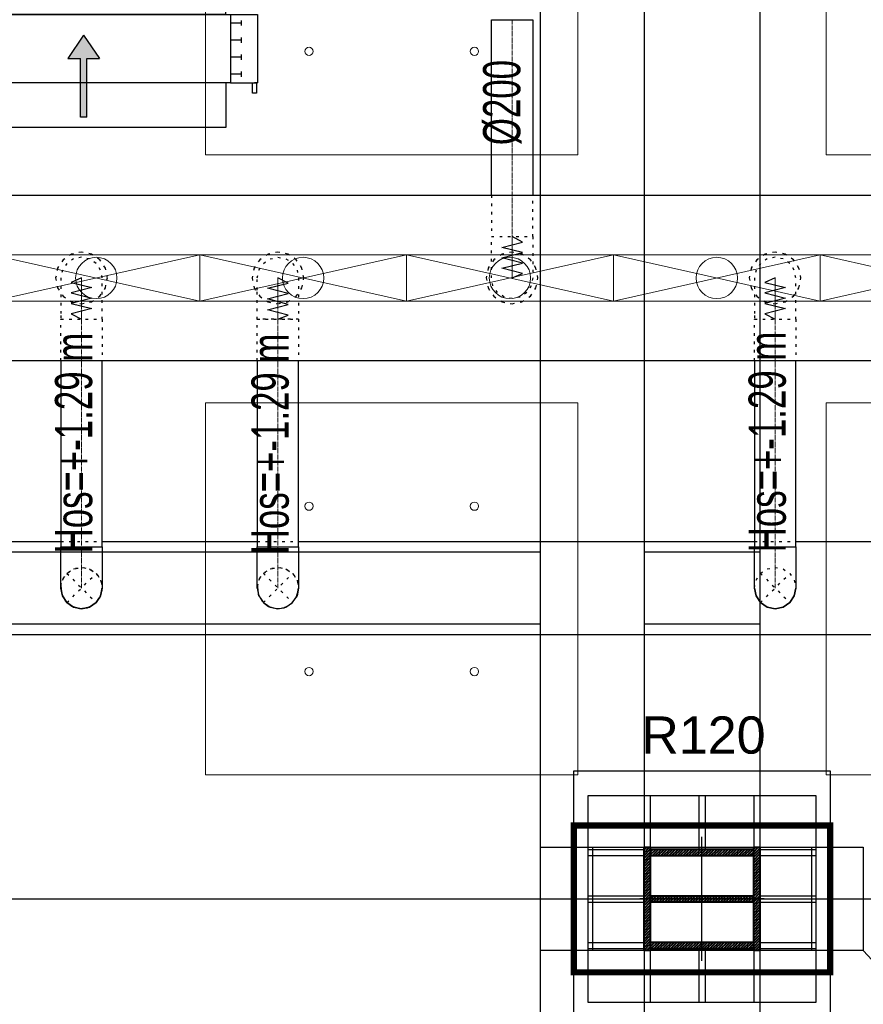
# Model space of a CAD drawing. Header units: centimetres. Extents: x -228435 to 46820, y -89367 to 152985.
# Tile 51 of 252: x -49839 to -45760, y 40490 to 45253. Entities that reach past the tile are written whole.
import ezdxf

# ---------------------------------------------------------------- set-up
doc = ezdxf.new("R2010")
doc.units = ezdxf.units.CM
doc.header["$LTSCALE"] = 50
doc.header["$PDMODE"] = 35
doc.header["$PDSIZE"] = 0.1
for name, pattern in [('CADVENT_CENTERLINE', [9.9, 7.4, -1, 0.5, -1]), ('CADVENT_HIDDEN', [0.8, 0.25, -0.55]), ('Kondygnacja  -0_5$0$HIDDEN', [9.525, 6.35, -3.175]), ('Kondygnacja  -0_5$0$HIDDEN2', [4.7625, 3.175, -1.5875]), ('Osie rzutów$0$DASHDOT2', [12.7, 6.35, -3.175, 0, -3.175])]:
    doc.linetypes.add(name, pattern=pattern)
doc.layers.get('0').update_dxf_attribs({"color": 8})
doc.layers.get('DEFPOINTS').update_dxf_attribs({"color": 8})
for name, color, linetype in [('01-103-Went PP_poziom-0_5$0$L_Nawiew', 3, 'Continuous'), ('bgde-nawiewDETAILS', 1, 'Continuous'), ('bgde-nawiewEXP', 1, 'Continuous'), ('bgde-nawiewHIDDEN', 1, 'Continuous'), ('bgde-tekst', 7, 'Continuous'), ('bgde-wywiewSOL', 5, 'Continuous'), ('Kondygnacja  -0_5$0$ARCH_GK', 8, 'Continuous'), ('Kondygnacja  -0_5$0$ARCH_INFO_ODPORNOŚĆ OGNIOWA', 8, 'Continuous'), ('Kondygnacja  -0_5$0$ARCH_KONSTR_POWYŻEJ RZUTU', 8, 'Kondygnacja  -0_5$0$HIDDEN'), ('Kondygnacja  -0_5$0$ARCH_KONSTR_POWYŻEJ RZUTU_IST', 8, 'Kondygnacja  -0_5$0$HIDDEN2'), ('Kondygnacja  -0_5$0$ARCH_KONSTRUKCJA_NIEWIDOCZNA', 8, 'Continuous'), ('Kondygnacja  -0_5$0$ARCH_OKŁADZINA', 8, 'Continuous'), ('Kondygnacja  -0_5$0$ARCH_SŁUPY', 8, 'Continuous'), ('Osie rzutów$0$ARCH_INFO_OSIE_IST', 8, 'Osie rzutów$0$DASHDOT2'), ('Osie rzutów$0$ARCH_INFO_OSIE_OPISY_IST', 8, 'Continuous')]:
    doc.layers.add(name, color=color, linetype=linetype)
for name, color, linetype, lineweight in [('bgde-nawiewCEN', 7, 'Continuous', 13), ('bgde_nawiewnik', 11, 'Continuous', 5), ('Kondygnacja  -0_5$0$ARCH_INFO_WYMIARY', 8, 'Continuous', 9), ('SU Lampy kwadratowe  -05$0$ARCH_SUFITY_PODWIESZANE', 8, 'Continuous', 9)]:
    doc.layers.add(name, color=color, linetype=linetype, lineweight=lineweight)
doc.styles.add('Kondygnacja  -0_5$0$Arial', font='ARIAL.TTF')
doc.styles.add('Kondygnacja  -0_5$0$Romans', font='Romans.shx', dxfattribs={"width": 0.7})
doc.dimstyles.new('Kondygnacja  -0_5$0$Wymiary 1-100', dxfattribs={"dimtxt": 12, "dimasz": 10, "dimexe": 5, "dimexo": 0, "dimgap": 4, "dimtad": 1, "dimrnd": 0.5, "dimzin": 12, "dimdsep": 46, "dimtxsty": 'Kondygnacja  -0_5$0$Romans', "dimblk": 'Kondygnacja  -0_5$0$_Oblique', "dimcen": 10, "dimdle": 10, "dimclrt": 55, "dimazin": 0, "dimtfac": 1, "dimtmove": 1, "dimatfit": 3, "dimfxl": 0, "dimtolj": 1, "dimtzin": 0, "dimarcsym": 0})
pattern_1 = [(45, (-1133.3117, -3177.9858), (-0.6735192, 0.6735192), [])]

# ---------------------------------------------------------------- blocks, each defined once
blk = doc.blocks.new('Osie rzutów')
at = {"layer": 'Osie rzutów$0$ARCH_INFO_OSIE_IST', "ltscale": 10}
for p, q in [((7460, 12510), (7460, 4623.26)), ((7460, 8570), (7460, 8630)), ((4436.04, 8600), (15156.54, 8600)), ((7490, 8600), (7430, 8600))]:
    blk.add_line(p, q, dxfattribs=at)
blk = doc.blocks.new('SU Lampy kwadratowe  -05$0$moduł sufitu')
at = {"layer": 'SU Lampy kwadratowe  -05$0$ARCH_SUFITY_PODWIESZANE'}
for points in [[(60, -60), (240, -60), (240, -240), (60, -240)], [(360, -60), (540, -60), (540, -240), (360, -240)], [(60, -360), (240, -360), (240, -540), (60, -540)], [(360, -360), (540, -360), (540, -540), (360, -540)]]:
    blk.add_lwpolyline(points, close=True, dxfattribs=at)
for centre in [(410, -190), (490, -190), (410, -410), (490, -410), (410, -490), (490, -490)]:
    blk.add_circle(centre, 2, dxfattribs=at)
blk = doc.blocks.new('SU Lampy kwadratowe  -05')
at = {"layer": 'SU Lampy kwadratowe  -05$0$ARCH_SUFITY_PODWIESZANE'}
for p in [(6860, 9200), (7460, 9200)]:
    blk.add_blockref('SU Lampy kwadratowe  -05$0$moduł sufitu', p, dxfattribs=at)
blk = doc.blocks.new('Kondygnacja  -0_5$0$_Oblique')
at = {"color": 0, "linetype": 'ByBlock', "lineweight": -2}
blk.add_line((-0.5, -0.5), (0.5, 0.5), dxfattribs=at)
blk = doc.blocks.new('*D148')
at = {"layer": 'DEFPOINTS', "color": 0}
for p in [(-59190, 47690), (5862.4, 47690), (6190, 43700)]:
    blk.add_point(p, dxfattribs=at)
at = {"layer": 'Kondygnacja  -0_5$0$ARCH_INFO_WYMIARY', "color": 0, "lineweight": -2}
for p, q in [((5854.4, 47690), (5867.4, 47690)), ((5862.4, 43690), (5862.4, 47700)), ((5870.4, 43700), (5857.4, 43700))]:
    blk.add_line(p, q, dxfattribs=at)
at = {"layer": 'Kondygnacja  -0_5$0$ARCH_INFO_WYMIARY', "color": 0, "lineweight": -2, "xscale": 10, "yscale": 10, "zscale": 10}
for p, rotation in [((5862.4, 47690), 90), ((5862.4, 43700), 270)]:
    blk.add_blockref('Kondygnacja  -0_5$0$_Oblique', p, dxfattribs=dict(at, rotation=rotation))
at = {"layer": 'Kondygnacja  -0_5$0$ARCH_INFO_WYMIARY', "color": 55, "insert": (5852.4, 45695), "char_height": 12, "attachment_point": 5, "rotation": 90, "style": 'Kondygnacja  -0_5$0$Romans'}
blk.add_mtext('\\A1;3990', dxfattribs=at)
blk = doc.blocks.new('Kondygnacja  -0_5$0$słup_prostokąt')
at = {"layer": 'Kondygnacja  -0_5$0$ARCH_SŁUPY', "lineweight": 40}
h = blk.add_hatch(dxfattribs=at)
h.set_pattern_fill('ANSI31', color=256, scale=0.3, style=0)
h.set_pattern_definition(pattern_1)
h.paths.add_polyline_path([(36, 34), (39, 34), (39, 84), (36, 84)])
h = blk.add_hatch(dxfattribs=at)
h.set_pattern_fill('ANSI31', color=256, scale=0.3, style=0)
h.set_pattern_definition(pattern_1)
h.paths.add_polyline_path([(89, 80), (89, 83), (39, 83), (39, 80)])
h = blk.add_hatch(dxfattribs=at)
h.set_pattern_fill('ANSI31', color=256, scale=0.3, style=0)
h.set_pattern_definition(pattern_1)
h.paths.add_polyline_path([(89, 34), (92, 34), (92, 84), (89, 84)])
h = blk.add_hatch(dxfattribs=at)
h.set_pattern_fill('ANSI31', color=256, scale=0.3, style=0)
h.set_pattern_definition(pattern_1)
h.paths.add_polyline_path([(89, 57.5), (89, 60.5), (39, 60.5), (39, 57.5)])
h = blk.add_hatch(dxfattribs=at)
h.set_pattern_fill('ANSI31', color=256, scale=0.3, style=0)
h.set_pattern_definition(pattern_1)
h.paths.add_polyline_path([(89, 35), (89, 38), (39, 38), (39, 35)])
at = {"layer": 'Kondygnacja  -0_5$0$ARCH_KONSTRUKCJA_NIEWIDOCZNA'}
blk.add_lwpolyline([(119, 109), (119, 9), (9, 9), (9, 109)], close=True, dxfattribs=at)
for points in [[(36, 109), (36, 84)], [(39, 109), (39, 84)], [(62.5, 109), (62.5, 83)], [(65.5, 109), (65.5, 83)], [(89, 109), (89, 84)], [(92, 109), (92, 84)], [(9, 83), (36, 83)], [(92, 83), (119, 83)], [(9, 80), (36, 80)], [(92, 80), (119, 80)], [(9, 60.5), (36, 60.5)], [(9, 57.5), (36, 57.5)], [(92, 60.5), (119, 60.5)], [(92, 57.5), (119, 57.5)], [(9, 38), (36, 38)], [(9, 35), (36, 35)], [(36, 34), (36, 9)], [(39, 34), (39, 9)], [(62.5, 35), (62.5, 9)], [(65.49, 35), (65.49, 9)], [(89, 34), (89, 9)], [(92, 38), (119, 38)], [(92, 35), (119, 35)], [(92, 34), (92, 9)]]:
    blk.add_lwpolyline(points, dxfattribs=at)
at = {"layer": 'Kondygnacja  -0_5$0$ARCH_OKŁADZINA'}
blk.add_lwpolyline([(2, 121), (126, 121), (126, -3), (2, -3)], close=True, dxfattribs=at)
at = {"layer": 'Kondygnacja  -0_5$0$ARCH_SŁUPY', "lineweight": 40}
for p, q in [((39, 60.5), (89, 60.5)), ((89, 57.5), (39, 57.5))]:
    blk.add_line(p, q, dxfattribs=at)
at = {"layer": 'Kondygnacja  -0_5$0$ARCH_SŁUPY', "lineweight": 30, "const_width": 3}
blk.add_lwpolyline([(2, 94.5), (126, 94.5), (126, 23.5), (2, 23.5)], close=True, dxfattribs=at)
at = {"layer": 'Kondygnacja  -0_5$0$ARCH_SŁUPY', "lineweight": 40}
for points in [[(36, 84), (39, 84), (39, 34), (36, 34)], [(89, 84), (92, 84), (92, 34), (89, 34)]]:
    blk.add_lwpolyline(points, close=True, dxfattribs=at)
for points in [[(89, 83), (39, 83)], [(39, 80), (89, 80)], [(89, 38), (39, 38)], [(39, 35), (89, 35)]]:
    blk.add_lwpolyline(points, dxfattribs=at)
blk = doc.blocks.new('Kondygnacja  -0_5$0$konstrukcja istniejąca -0.5')
at = {"layer": 'Kondygnacja  -0_5$0$ARCH_KONSTR_POWYŻEJ RZUTU_IST', "ltscale": 10}
for p, q in [((7432, 9775), (7432, 8625)), ((7432, 8575), (7432, 7425))]:
    blk.add_line(p, q, dxfattribs=at)
for points in [[(7382, 8625), (7382, 9775)], [(7488, 9775), (7488, 8625)], [(7538, 8575), (7382, 8575), (7382, 8625), (7538, 8625), (7538, 8575)], [(7382, 7425), (7382, 8575)], [(7488, 8575), (7488, 7425)]]:
    blk.add_lwpolyline(points, dxfattribs=at)
at = {"layer": 'Kondygnacja  -0_5$0$ARCH_KONSTR_POWYŻEJ RZUTU_IST', "ltscale": 10, "elevation": 0}
for points in [[(7382, 8732.89), (6338.46, 8732.89), (6338.46, 8767.89), (7382, 8767.89)], [(7432, 8767.89), (7488, 8767.89)], [(7488, 8732.89), (7432, 8732.89)], [(7407, 8625), (7407, 8575)], [(7513, 8625), (7513, 8575)]]:
    blk.add_lwpolyline(points, dxfattribs=at)
at = {"layer": 'Kondygnacja  -0_5$0$ARCH_KONSTR_POWYŻEJ RZUTU_IST'}
blk.add_lwpolyline([(7538, 8575), (7558.68, 8552.53), (7659.84, 8552.53)], dxfattribs=at)
blk = doc.blocks.new('A$C066D7839')
at = {"layer": 'bgde_nawiewnik'}
for p, q in [((-50, -11.15), (-50, 11.15)), ((-50, 11.15), (50, 11.15)), ((-50, -11.15), (50, 11.15)), ((50, -11.15), (-50, 11.15)), ((50, 11.15), (50, -11.15)), ((50, -11.15), (-50, -11.15))]:
    blk.add_line(p, q, dxfattribs=at)
blk.add_circle((0, 0), 10, dxfattribs=at)
blk = doc.blocks.new('A$C5B3E7367')
at = {"layer": '01-103-Went PP_poziom-0_5$0$L_Nawiew'}
h = blk.add_hatch(color=256, dxfattribs=at)
h.paths.add_polyline_path([(215, 704), (215, 674), (331.7, 674), (331.7, 612.1), (445.9, 689), (331.7, 765.9), (331.7, 704)])
h.paths.add_polyline_path([(48.3, 704), (48.3, 674), (215, 674), (215, 704)])
for p, q in [((215, 1525), (165, 1525)), ((165, 1525), (165, 1505)), ((215, 1400), (215, 1530)), ((545, 1530), (215, 1530)), ((215, 1530), (215, 1515)), ((545, 1400), (545, 1530)), ((165, 1505), (215, 1505)), ((243.8, 1452), (268.8, 1452)), ((256.2, 1452), (256.2, 1400)), ((326.2, 1452), (351.2, 1452)), ((338.8, 1452), (338.8, 1400)), ((408.8, 1452), (433.8, 1452)), ((421.2, 1452), (421.2, 1400)), ((491.2, 1452), (516.2, 1452)), ((503.8, 1452), (503.8, 1400)), ((545, 1400), (215, 1400)), ((215, 1400), (215, 1378)), ((545, 0), (545, 1400)), ((0, 1378), (215, 1378)), ((0, 0), (0, 1378)), ((215, 1378), (215, 0)), ((445.9, 689), (331.7, 765.9)), ((331.7, 704), (331.7, 765.9)), ((48.3, 704), (331.7, 704)), ((48.3, 704), (48.3, 674)), ((48.3, 674), (331.7, 674)), ((445.9, 689), (331.7, 612.1)), ((331.7, 612.1), (331.7, 674)), ((215, 0), (0, 0)), ((215, 0), (545, 0))]:
    blk.add_line(p, q, dxfattribs=at)
blk = doc.blocks.new('A$C53CA46B8')
at = {"layer": 'bgde-wywiewSOL'}
for p, q in [((200.4, 481.1), (-249.6, 481.1)), ((-249.6, 481.1), (-249.6, -878.9)), ((112.9, 511.1), (-162.1, 511.1)), ((-137.1, 481.1), (-137.1, 511.1)), ((87.9, 481.1), (87.9, 511.1)), ((200.4, 481.1), (200.4, -878.9)), ((200.4, -878.9), (-249.6, -878.9)), ((-137.1, -878.9), (-137.1, -908.9)), ((87.9, -878.9), (87.9, -908.9)), ((112.9, -908.9), (-162.1, -908.9))]:
    blk.add_line(p, q, dxfattribs=at)
at = {"layer": '01-103-Went PP_poziom-0_5$0$L_Nawiew'}
blk.add_blockref('A$C5B3E7367', (-794.6, -893.9), dxfattribs=at)

msp = doc.modelspace()

# ---------------------------------------------------------------- linework, layer by layer
at = {"layer": 'bgde-nawiewCEN', "linetype": 'CADVENT_CENTERLINE', "ltscale": 0.06}
for p, q in [((-47458.102, 45253.331), (-47458.102, 44203.959)), ((-47458.102, 44203.959), (-47458.102, 44185.263)), ((-47458.102, 44185.263), (-47458.102, 44134.152)), ((-47458.102, 44134.152), (-47458.102, 44106.359)), ((-47458.102, 44106.359), (-47458.102, 44082.833)), ((-47458.102, 44082.833), (-47458.102, 44063.218)), ((-47458.102, 44063.218), (-47458.102, 44047.159)), ((-47458.102, 44047.159), (-47458.102, 44034.3)), ((-47458.102, 44034.3), (-47458.102, 44024.285)), ((-47458.102, 44024.285), (-47458.102, 44016.759)), ((-47458.102, 44016.759), (-47458.102, 44011.366)), ((-47458.102, 44011.366), (-47458.102, 44007.752)), ((-49540.031, 44003.485), (-49540.031, 44003.959)), ((-49540.031, 44002.359), (-49540.031, 44003.485)), ((-49540.031, 44000.166), (-49540.031, 44002.359)), ((-49540.031, 43996.552), (-49540.031, 44000.166)), ((-49540.031, 43991.159), (-49540.031, 43996.552)), ((-49540.031, 43983.633), (-49540.031, 43991.159)), ((-49540.031, 43973.618), (-49540.031, 43983.633)), ((-49540.031, 43960.759), (-49540.031, 43973.618)), ((-48590.031, 44003.983), (-48590.031, 44003.509)), ((-48590.031, 44003.509), (-48590.031, 44002.383)), ((-48590.031, 44002.383), (-48590.031, 44000.191)), ((-48590.031, 44000.191), (-48590.031, 43996.576)), ((-48590.031, 43996.576), (-48590.031, 43991.183)), ((-48590.031, 43991.183), (-48590.031, 43983.657)), ((-48590.031, 43983.657), (-48590.031, 43973.642)), ((-48590.031, 43973.642), (-48590.031, 43960.783)), ((-47458.102, 44007.752), (-47458.102, 44005.559)), ((-47458.102, 44005.559), (-47458.102, 44004.433)), ((-47458.102, 44004.433), (-47458.102, 44003.959)), ((-46186.383, 44003.485), (-46186.383, 44003.959)), ((-46186.383, 44002.359), (-46186.383, 44003.485)), ((-46186.383, 44000.166), (-46186.383, 44002.359)), ((-46186.383, 43996.552), (-46186.383, 44000.166)), ((-46186.383, 43991.159), (-46186.383, 43996.552)), ((-46186.383, 43983.633), (-46186.383, 43991.159)), ((-46186.383, 43973.618), (-46186.383, 43983.633)), ((-46186.383, 43960.759), (-46186.383, 43973.618)), ((-49540.031, 43944.7), (-49540.031, 43960.759)), ((-49540.031, 43925.085), (-49540.031, 43944.7)), ((-49540.031, 43901.559), (-49540.031, 43925.085)), ((-48590.031, 43960.783), (-48590.031, 43944.724)), ((-48590.031, 43944.724), (-48590.031, 43925.109)), ((-48590.031, 43925.109), (-48590.031, 43901.583)), ((-46186.383, 43944.7), (-46186.383, 43960.759)), ((-46186.383, 43925.085), (-46186.383, 43944.7)), ((-46186.383, 43901.559), (-46186.383, 43925.085)), ((-49540.031, 43873.766), (-49540.031, 43901.559)), ((-49540.031, 43822.655), (-49540.031, 43873.766)), ((-48590.031, 43901.583), (-48590.031, 43873.791)), ((-48590.031, 43873.791), (-48590.031, 43822.679)), ((-46186.383, 43873.766), (-46186.383, 43901.559)), ((-46186.383, 43822.655), (-46186.383, 43873.766)), ((-49540.031, 43803.959), (-49540.031, 43822.655)), ((-48590.031, 43822.679), (-48590.031, 43803.983)), ((-46186.383, 43803.959), (-46186.383, 43822.655)), ((-49540.031, 43803.959), (-49540.031, 42704.048)), ((-48590.031, 43803.983), (-48590.031, 42704.048)), ((-46186.383, 43803.959), (-46186.383, 42704.048)), ((-49540.031, 42704.048), (-49540.031, 42504.048)), ((-48590.031, 42704.048), (-48590.031, 42504.048)), ((-46186.383, 42704.048), (-46186.383, 42504.048))]:
    msp.add_line(p, q, dxfattribs=at)
at = {"layer": 'bgde-nawiewDETAILS', "linetype": 'CADVENT_HIDDEN'}
for p, q in [((-49610.742, 42433.337), (-49469.321, 42574.759)), ((-49610.742, 42574.759), (-49469.321, 42433.337)), ((-48660.742, 42433.337), (-48519.321, 42574.759)), ((-48660.742, 42574.759), (-48519.321, 42433.337)), ((-46257.094, 42433.337), (-46115.673, 42574.759)), ((-46257.094, 42574.759), (-46115.673, 42433.337))]:
    msp.add_line(p, q, dxfattribs=at)
at = {"layer": 'bgde-nawiewEXP', "linetype": 'Continuous'}
for points in [[(-47558.102, 44403.774), (-47558.102, 45253.331), (-47358.102, 45253.331), (-47358.102, 44403.774)], [(-41538.801, 43603.774), (-51978.018, 43603.774), (-51978.018, 44403.774), (-41538.801, 44403.774)], [(-49640.031, 43603.774), (-49640.031, 42704.048), (-49440.031, 42704.048), (-49440.031, 43603.774)], [(-48690.031, 43603.774), (-48690.031, 42704.048), (-48490.031, 42704.048), (-48490.031, 43603.774)], [(-46286.383, 43603.774), (-46286.383, 42704.048), (-46086.383, 42704.048), (-46086.383, 43603.774)], [(-51989.989, 42304.048), (-51989.989, 42704.048), (-51789.989, 42729.048), (-51789.989, 42279.048), (-42626.9, 42279.048), (-42626.9, 42729.048), (-42226.9, 42604.048), (-42226.9, 42504.048), (-42626.9, 42729.048), (-43440.031, 42729.048)], [(-51490.031, 42729.048), (-49640.031, 42729.048)], [(-49440.031, 42729.048), (-48690.031, 42729.048)], [(-48490.031, 42729.048), (-46286.383, 42729.048)], [(-46086.383, 42729.048), (-44590.031, 42729.048)], [(-48690.031, 42504.048), (-48690.031, 42704.048), (-48490.031, 42704.048), (-48490.031, 42504.048), (-48497.643, 42465.78), (-48501.212, 42460.439)], [(-49640.031, 42504.048), (-49635.18, 42479.66)], [(-49638.151, 42499.509), (-49635.649, 42474.769), (-49617.166, 42440.406), (-49611.884, 42436.095)], [(-49467.44, 42437.877), (-49451.716, 42457.14), (-49440.488, 42494.507), (-49441.174, 42501.29)], [(-49451.431, 42460.111), (-49447.643, 42465.78), (-49440.031, 42504.048)], [(-48690.031, 42504.048), (-48685.059, 42479.049)], [(-48690.031, 42504.048), (-48682.419, 42465.78), (-48683.672, 42472.079)], [(-48688.192, 42499.606), (-48685.492, 42474.261), (-48666.826, 42439.997), (-48661.829, 42435.962)], [(-48551.763, 42411.66), (-48519.321, 42433.337), (-48497.643, 42465.78), (-48490.031, 42504.048)], [(-48517.481, 42437.779), (-48501.468, 42457.61), (-48490.438, 42495.037), (-48491.118, 42501.423)], [(-46286.383, 42504.048), (-46278.772, 42465.783)], [(-46286.383, 42504.046), (-46278.772, 42465.781), (-46257.095, 42433.339), (-46257.094, 42433.338)], [(-46115.672, 42433.339), (-46093.996, 42465.778), (-46086.383, 42504.046), (-46086.384, 42504.047)], [(-46093.996, 42465.779), (-46093.995, 42465.78), (-46086.383, 42504.048)], [(-49633.749, 42472.466), (-49632.419, 42465.78), (-49610.742, 42433.337), (-49590.067, 42419.522)], [(-49508.45, 42410.33), (-49501.763, 42411.66), (-49469.321, 42433.337), (-49455.506, 42454.013)], [(-48682.419, 42465.78), (-48660.742, 42433.337), (-48639.549, 42419.176)], [(-48682.419, 42465.78), (-48660.742, 42433.337), (-48628.3, 42411.66), (-48633.64, 42415.228)], [(-48551.763, 42411.66), (-48519.321, 42433.337), (-48505.16, 42454.531)], [(-46278.772, 42465.781), (-46278.771, 42465.78), (-46257.094, 42433.337), (-46224.655, 42411.662)], [(-46148.116, 42411.66), (-46148.115, 42411.66), (-46115.673, 42433.337), (-46093.997, 42465.776)], [(-49606.203, 42431.457), (-49586.94, 42415.733), (-49549.572, 42404.504), (-49542.789, 42405.19)], [(-49583.969, 42415.448), (-49578.3, 42411.66), (-49540.031, 42404.048), (-49515.643, 42408.899)], [(-49535.492, 42405.928), (-49510.752, 42408.43), (-49476.39, 42426.914), (-49472.078, 42432.195)], [(-48656.3, 42431.498), (-48636.469, 42415.484), (-48599.043, 42404.455), (-48592.656, 42405.135)], [(-48628.3, 42411.66), (-48590.031, 42404.048), (-48565.032, 42409.021)], [(-48628.3, 42411.66), (-48590.031, 42404.048), (-48551.763, 42411.66), (-48558.062, 42410.407)], [(-48585.59, 42405.888), (-48560.244, 42408.587), (-48525.98, 42427.253), (-48521.945, 42432.25)], [(-46257.092, 42433.337), (-46224.653, 42411.661), (-46186.385, 42404.048), (-46186.384, 42404.048)], [(-46224.653, 42411.661), (-46224.652, 42411.66), (-46186.383, 42404.048), (-46148.119, 42411.659)], [(-46186.382, 42404.049), (-46148.117, 42411.659), (-46115.674, 42433.336), (-46115.673, 42433.337)]]:
    msp.add_lwpolyline(points, dxfattribs=at)
for points in [[(-49640.031, 42504.048), (-49640.031, 42704.048), (-49440.031, 42704.048), (-49440.031, 42504.048), (-49447.643, 42465.78), (-49469.321, 42433.337), (-49501.763, 42411.66), (-49540.031, 42404.048), (-49578.3, 42411.66), (-49610.742, 42433.337), (-49632.419, 42465.78)], [(-46286.383, 42504.048), (-46286.383, 42704.048), (-46086.383, 42704.048), (-46086.383, 42504.048), (-46093.995, 42465.78), (-46115.673, 42433.337), (-46148.115, 42411.66), (-46186.383, 42404.048), (-46224.652, 42411.66), (-46257.094, 42433.337), (-46278.771, 42465.78)]]:
    msp.add_lwpolyline(points, close=True, dxfattribs=at)
at = {"layer": 'bgde-nawiewHIDDEN', "linetype": 'CADVENT_HIDDEN'}
for points in [[(-47558.102, 44403.774), (-47558.102, 44203.959), (-47358.102, 44203.959), (-47358.102, 44403.774)], [(-49640.031, 43603.774), (-49640.031, 43803.959), (-49440.031, 43803.959), (-49440.031, 43603.774)], [(-48690.031, 43603.774), (-48690.031, 43803.983), (-48490.031, 43803.983), (-48490.031, 43603.774)], [(-46286.383, 43603.774), (-46286.383, 43803.959), (-46086.383, 43803.959), (-46086.383, 43603.774)], [(-49640.031, 42729.048), (-49440.031, 42729.048)], [(-48690.031, 42729.048), (-48490.031, 42729.048)], [(-46286.383, 42729.048), (-46086.383, 42729.048)], [(-49640.031, 42504.048), (-49632.419, 42542.316), (-49610.742, 42574.759), (-49578.3, 42596.436), (-49540.031, 42604.048), (-49501.763, 42596.436), (-49469.321, 42574.759), (-49447.643, 42542.316), (-49440.031, 42504.048)], [(-49639.575, 42513.589), (-49628.347, 42550.956), (-49603.673, 42581.182), (-49569.311, 42599.666), (-49530.491, 42603.592), (-49493.123, 42592.363), (-49462.897, 42567.69), (-49444.414, 42533.327), (-49441.174, 42501.29)], [(-48690.031, 42504.048), (-48682.419, 42542.316), (-48660.742, 42574.759), (-48628.3, 42596.436), (-48590.031, 42604.048), (-48551.763, 42596.436), (-48519.321, 42574.759), (-48497.643, 42542.316), (-48490.031, 42504.048)], [(-48689.624, 42513.059), (-48678.595, 42550.486), (-48654.082, 42580.843), (-48619.819, 42599.509), (-48581.02, 42603.641), (-48543.593, 42592.612), (-48513.236, 42568.099), (-48494.571, 42533.835), (-48491.118, 42501.423)], [(-46286.383, 42504.048), (-46278.771, 42542.316), (-46257.094, 42574.759), (-46224.652, 42596.436), (-46186.383, 42604.048), (-46148.115, 42596.436)], [(-46286.383, 42504.05), (-46278.771, 42542.318), (-46257.093, 42574.76), (-46224.65, 42596.437), (-46186.381, 42604.048), (-46148.113, 42596.435), (-46115.671, 42574.757), (-46093.995, 42542.315), (-46086.384, 42504.047)], [(-46148.115, 42596.436), (-46115.673, 42574.759), (-46093.995, 42542.316), (-46086.383, 42504.048)], [(-49639.575, 42513.589), (-49638.151, 42499.509)], [(-48689.624, 42513.059), (-48688.192, 42499.606)], [(-46286.383, 42504.05), (-46286.383, 42504.046)], [(-49635.18, 42479.66), (-49633.749, 42472.466)], [(-49472.078, 42432.195), (-49467.44, 42437.877)], [(-49455.506, 42454.013), (-49451.431, 42460.111)], [(-48685.059, 42479.049), (-48683.672, 42472.079)], [(-48521.945, 42432.25), (-48517.481, 42437.779)], [(-48505.16, 42454.531), (-48501.212, 42460.439)], [(-46278.772, 42465.783), (-46278.772, 42465.781)], [(-46093.997, 42465.776), (-46093.996, 42465.779)], [(-49611.884, 42436.095), (-49606.203, 42431.457)], [(-49590.067, 42419.522), (-49583.969, 42415.448)], [(-49542.789, 42405.19), (-49535.492, 42405.928)], [(-49515.643, 42408.899), (-49508.45, 42410.33)], [(-48661.829, 42435.962), (-48656.3, 42431.498)], [(-48639.549, 42419.176), (-48633.64, 42415.228)], [(-48592.656, 42405.135), (-48585.59, 42405.888)], [(-48565.032, 42409.021), (-48558.062, 42410.407)], [(-46257.094, 42433.338), (-46257.092, 42433.337)], [(-46224.655, 42411.662), (-46224.653, 42411.661)], [(-46186.384, 42404.048), (-46186.382, 42404.049)], [(-46148.119, 42411.659), (-46148.116, 42411.66)], [(-46115.673, 42433.337), (-46115.672, 42433.339)]]:
    msp.add_lwpolyline(points, dxfattribs=at)
for points in [[(-47558.102, 44003.959), (-47558.102, 44203.959), (-47358.102, 44203.959), (-47358.102, 44003.959), (-47365.714, 43965.691), (-47387.392, 43933.248), (-47419.834, 43911.571), (-47458.102, 43903.959), (-47496.371, 43911.571), (-47528.813, 43933.248), (-47550.49, 43965.691)], [(-49665.031, 44003.959), (-49655.516, 43956.123), (-49628.42, 43915.571), (-49587.867, 43888.474), (-49540.031, 43878.959), (-49492.196, 43888.474), (-49451.643, 43915.571), (-49424.546, 43956.123), (-49415.031, 44003.959), (-49424.546, 44051.794), (-49451.643, 44092.347), (-49492.196, 44119.444), (-49540.031, 44128.959), (-49587.867, 44119.444), (-49628.42, 44092.347), (-49655.516, 44051.794)], [(-49665.031, 44003.959), (-49655.516, 43956.123), (-49628.42, 43915.571), (-49587.867, 43888.474), (-49540.031, 43878.959), (-49492.196, 43888.474), (-49451.643, 43915.571), (-49424.546, 43956.123), (-49415.031, 44003.959), (-49424.546, 44051.794), (-49451.643, 44092.347), (-49492.196, 44119.444), (-49540.031, 44128.959), (-49587.867, 44119.444), (-49628.42, 44092.347), (-49655.516, 44051.794)], [(-49640.031, 43803.959), (-49440.031, 43803.959), (-49440.031, 44003.959), (-49447.643, 44042.227), (-49469.321, 44074.67), (-49501.763, 44096.347), (-49540.031, 44103.959), (-49578.3, 44096.347), (-49610.742, 44074.67), (-49632.419, 44042.227), (-49640.031, 44003.959), (-49640.031, 43822.655)], [(-48715.031, 44003.983), (-48705.516, 43956.148), (-48678.42, 43915.595), (-48637.867, 43888.498), (-48590.031, 43878.983), (-48542.196, 43888.498), (-48501.643, 43915.595), (-48474.546, 43956.148), (-48465.031, 44003.983), (-48474.546, 44051.819), (-48501.643, 44092.371), (-48542.196, 44119.468), (-48590.031, 44128.983), (-48637.867, 44119.468), (-48678.42, 44092.371), (-48705.516, 44051.819)], [(-48715.031, 44003.983), (-48705.516, 43956.148), (-48678.42, 43915.595), (-48637.867, 43888.498), (-48590.031, 43878.983), (-48542.196, 43888.498), (-48501.643, 43915.595), (-48474.546, 43956.148), (-48465.031, 44003.983), (-48474.546, 44051.819), (-48501.643, 44092.371), (-48542.196, 44119.468), (-48590.031, 44128.983), (-48637.867, 44119.468), (-48678.42, 44092.371), (-48705.516, 44051.819)], [(-48690.031, 43944.724), (-48690.031, 44003.983), (-48682.419, 44042.251), (-48660.742, 44074.694), (-48628.3, 44096.371), (-48590.031, 44103.983), (-48551.763, 44096.371), (-48519.321, 44074.694), (-48497.643, 44042.251), (-48490.031, 44003.983), (-48490.031, 43803.983), (-48690.031, 43803.983), (-48690.031, 43925.109)], [(-47583.102, 44003.959), (-47573.587, 43956.123), (-47546.491, 43915.571), (-47505.938, 43888.474), (-47458.102, 43878.959), (-47410.267, 43888.474), (-47369.714, 43915.571), (-47342.617, 43956.123), (-47333.102, 44003.959), (-47342.617, 44051.794), (-47369.714, 44092.347), (-47410.267, 44119.444), (-47458.102, 44128.959), (-47505.938, 44119.444), (-47546.491, 44092.347), (-47573.587, 44051.794)], [(-47583.102, 44003.959), (-47573.587, 43956.123), (-47546.491, 43915.571), (-47505.938, 43888.474), (-47458.102, 43878.959), (-47410.267, 43888.474), (-47369.714, 43915.571), (-47342.617, 43956.123), (-47333.102, 44003.959), (-47342.617, 44051.794), (-47369.714, 44092.347), (-47410.267, 44119.444), (-47458.102, 44128.959), (-47505.938, 44119.444), (-47546.491, 44092.347), (-47573.587, 44051.794)], [(-46311.383, 44003.959), (-46301.868, 43956.123), (-46274.772, 43915.571), (-46234.219, 43888.474), (-46186.383, 43878.959), (-46138.548, 43888.474), (-46097.995, 43915.571), (-46070.898, 43956.123), (-46061.383, 44003.959), (-46070.898, 44051.794), (-46097.995, 44092.347), (-46138.548, 44119.444), (-46186.383, 44128.959), (-46234.219, 44119.444), (-46274.772, 44092.347), (-46301.868, 44051.794)], [(-46311.383, 44003.959), (-46301.868, 43956.123), (-46274.772, 43915.571), (-46234.219, 43888.474), (-46186.383, 43878.959), (-46138.548, 43888.474), (-46097.995, 43915.571), (-46070.898, 43956.123), (-46061.383, 44003.959), (-46070.898, 44051.794), (-46097.995, 44092.347), (-46138.548, 44119.444), (-46186.383, 44128.959), (-46234.219, 44119.444), (-46274.772, 44092.347), (-46301.868, 44051.794)], [(-46286.383, 43803.959), (-46086.383, 43803.959), (-46086.383, 44003.959), (-46093.995, 44042.227), (-46115.673, 44074.67), (-46148.115, 44096.347), (-46186.383, 44103.959), (-46224.652, 44096.347), (-46257.094, 44074.67), (-46278.771, 44042.227), (-46286.383, 44003.959), (-46286.383, 43822.655)]]:
    msp.add_lwpolyline(points, close=True, dxfattribs=at)
at = {"layer": 'bgde-nawiewHIDDEN'}
for points in [[(-47458.102, 44003.959), (-47408.102, 44025.257), (-47508.102, 44050.618), (-47408.102, 44075.839), (-47508.102, 44101.124), (-47408.102, 44126.659), (-47508.102, 44152.018), (-47408.102, 44177.477), (-47458.102, 44203.959)], [(-49540.031, 44003.959), (-49590.031, 43982.661), (-49490.031, 43957.299), (-49590.031, 43932.079), (-49490.031, 43906.794), (-49590.031, 43881.259), (-49490.031, 43855.9), (-49590.031, 43830.441), (-49540.031, 43803.959)], [(-48590.031, 43803.983), (-48540.031, 43824.079), (-48640.031, 43850.175), (-48540.031, 43876.207), (-48640.031, 43902.468), (-48540.031, 43928.54), (-48640.031, 43953.96), (-48540.031, 43978.983), (-48590.031, 44003.983)], [(-46186.383, 44003.959), (-46236.383, 43982.661), (-46136.383, 43957.299), (-46236.383, 43932.079), (-46136.383, 43906.794), (-46236.383, 43881.259), (-46136.383, 43855.9), (-46236.383, 43830.441), (-46186.383, 43803.959)]]:
    msp.add_lwpolyline(points, dxfattribs=at)
at = {"layer": 'Kondygnacja  -0_5$0$ARCH_GK', "linetype": 'Continuous', "lineweight": -3}
for p, q in [((-47160, 40950), (-47160, 41050)), ((-45920, 41050), (-45920, 40950))]:
    msp.add_line(p, q, dxfattribs=at)

# ---------------------------------------------------------------- block references
at = {"layer": '01-103-Went PP_poziom-0_5$0$L_Nawiew', "xscale": -1, "rotation": 270}
msp.add_blockref('A$C53CA46B8', (-49324.978, 45527.901, 2865), dxfattribs=at)
at = {"layer": '01-103-Went PP_poziom-0_5$0$L_Nawiew', "xscale": 10, "yscale": 10, "zscale": 10}
for p in [(-49468.405, 44003.959, 1117.041), (-48468.405, 44003.959, 1117.041), (-47468.405, 44003.959, 1117.041), (-46468.405, 44003.959, 1117.041), (-45468.405, 44003.959, 1117.041)]:
    msp.add_blockref('A$C066D7839', p, dxfattribs=at)
at = {"layer": 'Kondygnacja  -0_5$0$ARCH_KONSTR_POWYŻEJ RZUTU', "xscale": 10, "yscale": 10, "zscale": 10}
msp.add_blockref('Kondygnacja  -0_5$0$konstrukcja istniejąca -0.5', (-121140, -45000), dxfattribs=at)
at = {"layer": 'Kondygnacja  -0_5$0$ARCH_SŁUPY', "xscale": 10, "yscale": 10, "zscale": 10}
msp.add_blockref('Kondygnacja  -0_5$0$słup_prostokąt', (-47180, 40410), dxfattribs=at)
at = {"layer": 'Osie rzutów$0$ARCH_INFO_OSIE_OPISY_IST', "xscale": 10, "yscale": 10, "zscale": 10}
msp.add_blockref('Osie rzutów', (-121140, -45000), dxfattribs=at)
at = {"layer": 'SU Lampy kwadratowe  -05$0$ARCH_SUFITY_PODWIESZANE', "xscale": 10, "yscale": 10, "zscale": 10}
msp.add_blockref('SU Lampy kwadratowe  -05', (-121140, -45000), dxfattribs=at)

# ---------------------------------------------------------------- texts
at = {"layer": 'bgde-tekst', "width": 0.7}
for s, p in [('%%c200', (-47418.407, 44646.328, 1117.041)), ('Hos=+-1.29 m ', (-49488.263, 42671.577, -172.959)), ('Hos=+-1.29 m ', (-48538.263, 42667.511, -172.959)), ('Hos=+-1.29 m ', (-46134.615, 42676.72, -172.959))]:
    msp.add_text(s, height=180, rotation=90, dxfattribs=at).set_placement(p)
at = {"layer": 'Kondygnacja  -0_5$0$ARCH_INFO_ODPORNOŚĆ OGNIOWA', "insert": (-46532.905, 41941.838), "char_height": 180, "width": 533.32525, "attachment_point": 5, "style": 'Kondygnacja  -0_5$0$Arial'}
msp.add_mtext('\\PR120', dxfattribs=at)

# ---------------------------------------------------------------- dimensions: what is measured, and where the dimension line sits
at = {"layer": 'Kondygnacja  -0_5$0$ARCH_INFO_WYMIARY'}
dim = msp.add_linear_dim(base=(5862.405, 47690), p1=(6190, 43700), p2=(-59190, 47690), angle=90, dimstyle='Kondygnacja  -0_5$0$Wymiary 1-100', dxfattribs=at)
dim.commit()
dim.dimension.update_dxf_attribs({"geometry": '*D148', "text_midpoint": (5852.405, 45695)})

doc.saveas('drawing.dxf')
